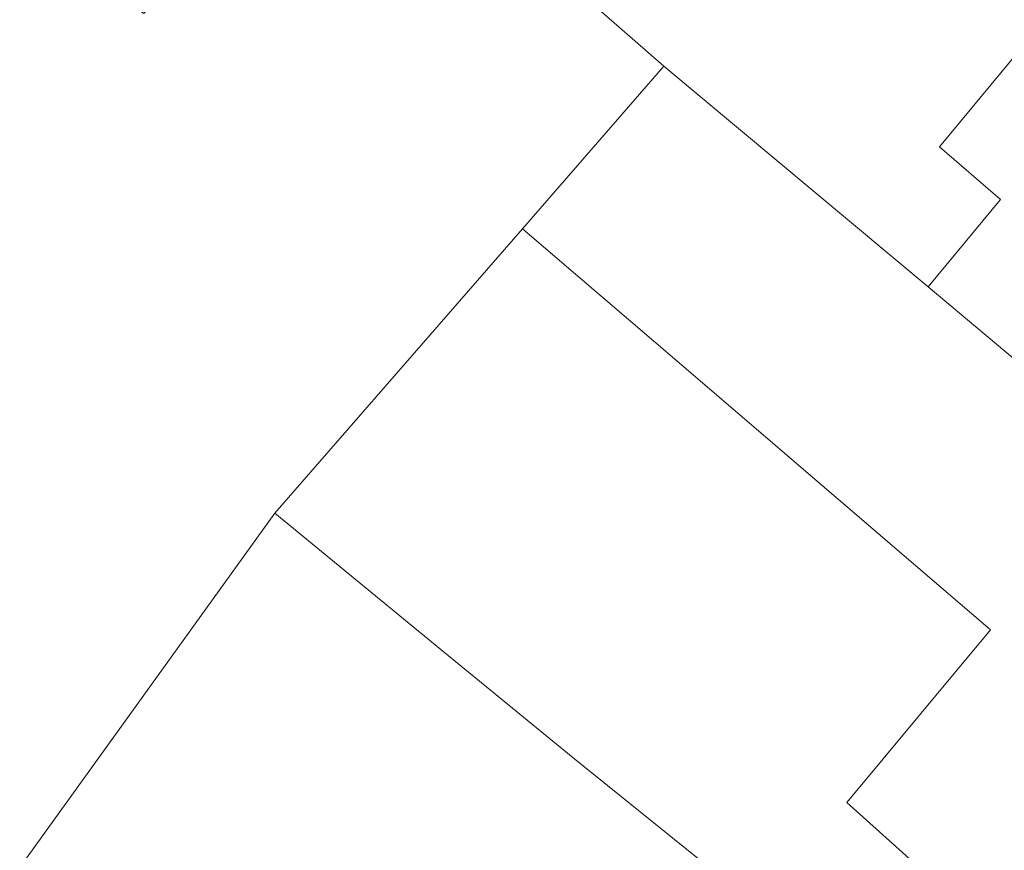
# Model space of a CAD drawing. Header units: metres. Extents: x 187916 to 189411, y 333285 to 334910.
# Tile 134 of 256: x 188376 to 188390, y 334460 to 334472. Entities that reach past the tile are written whole.
import ezdxf

# ---------------------------------------------------------------- set-up
doc = ezdxf.new("R2010")
doc.units = ezdxf.units.M
doc.layers.add('B-WE-OG-BEBOUWING-GV', color=253, linetype='Continuous', lineweight=15)
doc.layers.add('B-WE-OG-TERREIN_ERF-GV', color=253, linetype='Continuous', lineweight=15)

# ---------------------------------------------------------------- blocks, each defined once
blk = doc.blocks.new('DTM')
at = {"layer": 'B-WE-OG-BEBOUWING-GV', "ltscale": 0.2, "flags": 128}
for points in [[(188370.962, 334474.935), (188368.318, 334471.57), (188368.768, 334471.212), (188361.451, 334461.817), (188364.99, 334459.329), (188365.382, 334458.174), (188366.832, 334457.107), (188367.994, 334456.998), (188368.053, 334457.079), (188371.743, 334454.367), (188379.373, 334464.966), (188382.902, 334469.018), (188384.915, 334471.34), (188382.759, 334473.226), (188380.078, 334475.571), (188377.508, 334472.089), (188374.429, 334474.361), (188373.484, 334473.08)], [(188405.247, 334462.076), (188397.816, 334468.345), (188395.903, 334466.029), (188394.88, 334466.908), (188395.263, 334467.37), (188390.148, 334471.771), (188388.838, 334470.19), (188389.71, 334469.44), (188388.677, 334468.195), (188398.705, 334459.772), (188401.392, 334457.507)], [(188388.677, 334468.195), (188384.915, 334471.34), (188382.902, 334469.018), (188385.163, 334467.08), (188389.567, 334463.306), (188387.521, 334460.843), (188394.279, 334454.766), (188395.285, 334455.885), (188395.836, 334456.119), (188396.669, 334457.069), (188396.786, 334457.602), (188398.705, 334459.772)], [(188371.743, 334454.367), (188372.082, 334454.118), (188371.266, 334452.022), (188375.373, 334448.984), (188374.753, 334448.163), (188374.991, 334447.978), (188375.574, 334448.781), (188377.126, 334447.663), (188376.533, 334446.85), (188376.767, 334446.665), (188377.364, 334447.483), (188377.714, 334447.962), (188378.603, 334449.18), (188384.055, 334445.194), (188385.989, 334445.364), (188389.824, 334449.71), (188390.43, 334450.396), (188393.312, 334453.662), (188383.643, 334461.46), (188381.817, 334462.959), (188379.373, 334464.966)]]:
    blk.add_lwpolyline(points, close=True, dxfattribs=at)
at = {"layer": 'B-WE-OG-TERREIN_ERF-GV', "ltscale": 0.2, "flags": 128}
for points in [[(188374.429, 334474.361), (188377.508, 334472.089), (188380.078, 334475.571), (188382.759, 334473.226), (188384.915, 334471.34), (188388.677, 334468.195), (188389.71, 334469.44), (188388.838, 334470.19), (188390.148, 334471.771), (188395.263, 334467.37), (188394.88, 334466.908), (188395.903, 334466.029), (188397.816, 334468.345), (188399.75, 334470.687), (188398.704, 334471.591), (188398.398, 334471.222), (188393.272, 334475.642), (188395.539, 334478.377), (188409.034, 334466.564), (188409.1344658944, 334466.6364388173)], [(188394.279, 334454.766), (188387.521, 334460.843), (188389.567, 334463.306), (188385.163, 334467.08), (188382.902, 334469.018), (188379.373, 334464.966), (188381.817, 334462.959), (188383.643, 334461.46), (188393.312, 334453.662)]]:
    blk.add_lwpolyline(points, dxfattribs=at)

msp = doc.modelspace()

# ---------------------------------------------------------------- block references
msp.add_blockref('DTM', (0, 0))

doc.saveas('drawing.dxf')
